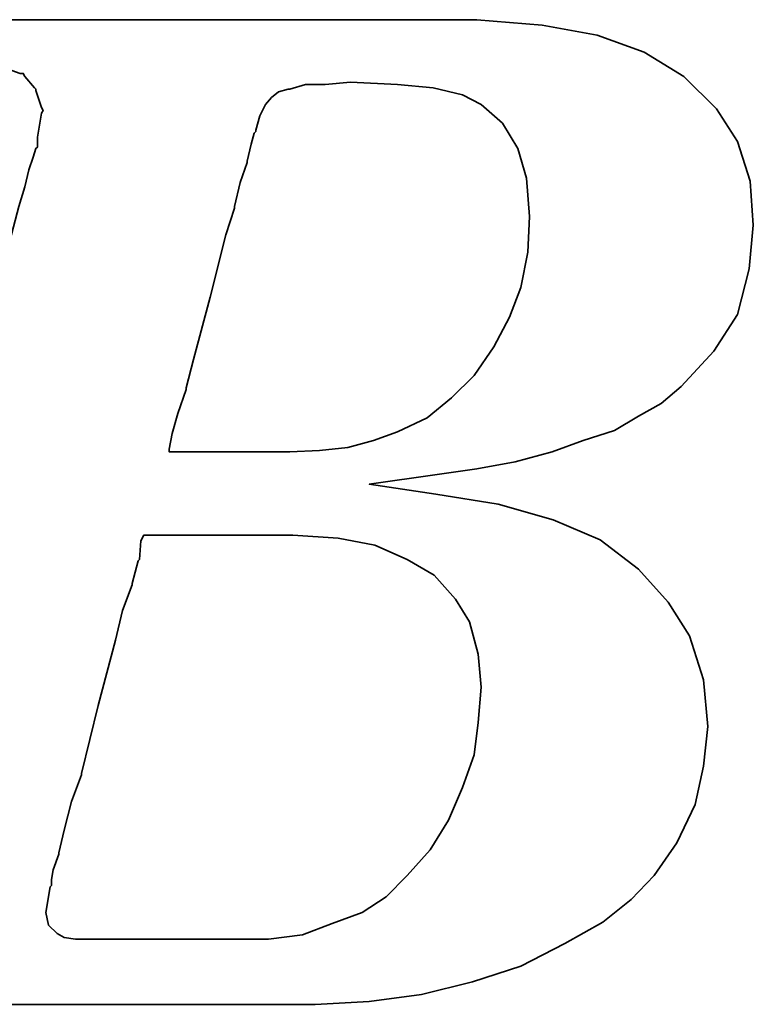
# Model space of a CAD drawing. Extents: x 30 to 228, y 66 to 165.
# Tile 40 of 53: x 187.21 to 188.82, y 116.24 to 118.4. Entities that reach past the tile are written whole.
import ezdxf

# ---------------------------------------------------------------- set-up
doc = ezdxf.new("R2010")
doc.units = 0
doc.header["$LTSCALE"] = 3
doc.header["$MEASUREMENT"] = 0
doc.layers.add('DIM', color=4, linetype='CONTINUOUS')
doc.layers.add('layer 1', color=7, linetype='CONTINUOUS')

# ---------------------------------------------------------------- blocks, each defined once
blk = doc.blocks.new('TBI MOTION logo(完整正式版)')
at = {"layer": 'layer 1', "color": 22, "lineweight": 35}
for points, knots in [([(-64.65375, -6.86375), (-64.65375, -6.86375), (-64.84375, -7.29625), (-64.84375, -7.29625), (-64.84375, -7.29625), (-64.84375, -7.29625), (-64.86875, -7.34375), (-64.86875, -7.34375), (-64.86875, -7.34375), (-64.86875, -7.34375), (-64.86875, -7.36875), (-64.86875, -7.36875), (-64.86875, -7.36875), (-64.86875, -7.36875), (-65.15375, -7.65375), (-65.15375, -7.65375), (-65.15375, -7.65375), (-65.15375, -7.65375), (-65.17875, -7.65375), (-65.17875, -7.65375), (-65.17875, -7.65375), (-65.17875, -7.65375), (-65.20375, -7.67875), (-65.20375, -7.67875), (-65.20375, -7.67875), (-65.20375, -7.67875), (-65.58875, -7.87125), (-65.58875, -7.87125), (-65.58875, -7.87125), (-65.58875, -7.87125), (-65.63375, -7.87125), (-65.63375, -7.87125), (-65.63375, -7.87125), (-65.63375, -7.87125), (-65.65875, -7.89375), (-65.65875, -7.89375), (-65.65875, -7.89375), (-65.65875, -7.89375), (-66.09375, -7.94375), (-66.09375, -7.94375), (-66.09375, -7.94375), (-66.09375, -7.94375), (-66.11375, -7.94375), (-66.11375, -7.94375), (-66.11375, -7.94375), (-66.11375, -7.94375), (-66.16375, -7.94375), (-66.16375, -7.94375), (-66.16375, -7.94375), (-66.16375, -7.94375), (-66.30875, -7.94375), (-66.30875, -7.94375), (-66.30875, -7.94375), (-66.30875, -7.94375), (-66.69375, -7.94375), (-66.69375, -7.94375), (-66.69375, -7.94375), (-66.69375, -7.94375), (-67.07375, -7.94375), (-67.07375, -7.94375), (-67.07375, -7.94375), (-67.07375, -7.94375), (-67.12375, -7.94375), (-67.12375, -7.94375), (-67.12375, -7.94375), (-67.12375, -7.94375), (-67.12375, -7.96625), (-67.12375, -7.96625), (-67.12375, -7.96625), (-67.12375, -7.96625), (-67.14875, -7.99125), (-67.14875, -7.99125), (-67.14875, -7.99125), (-67.14875, -7.99125), (-67.24375, -8.34875), (-67.24375, -8.34875), (-67.24375, -8.34875), (-67.24375, -8.34875), (-67.31375, -8.68625), (-67.31375, -8.68625), (-67.31375, -8.68625), (-67.31375, -8.68625), (-67.26875, -8.68625), (-67.26875, -8.68625), (-67.26875, -8.68625), (-67.26875, -8.68625), (-67.07375, -8.68625), (-67.07375, -8.68625), (-67.07375, -8.68625), (-67.07375, -8.68625), (-66.54875, -8.68625), (-66.54875, -8.68625), (-66.54875, -8.68625), (-66.54875, -8.68625), (-65.82625, -8.68625), (-65.82625, -8.68625), (-65.82625, -8.68625), (-65.82625, -8.68625), (-65.01375, -8.68625), (-65.01375, -8.68625), (-65.01375, -8.68625), (-65.01375, -8.68625), (-64.05375, -8.68625), (-64.05375, -8.68625), (-64.05375, -8.68625), (-64.05375, -8.68625), (-62.08375, -8.68625), (-62.08375, -8.68625), (-62.08375, -8.68625), (-62.08375, -8.68625), (-60.06875, -8.68625), (-60.06875, -8.68625), (-60.06875, -8.68625), (-60.06875, -8.68625), (-59.10875, -8.68625), (-59.10875, -8.68625), (-59.10875, -8.68625), (-59.10875, -8.68625), (-58.29375, -8.68625), (-58.29375, -8.68625), (-58.29375, -8.68625), (-58.29375, -8.68625), (-57.57375, -8.68625), (-57.57375, -8.68625), (-57.57375, -8.68625), (-57.57375, -8.68625), (-57.04875, -8.68625), (-57.04875, -8.68625), (-57.04875, -8.68625), (-57.04875, -8.68625), (-56.85375, -8.68625), (-56.85375, -8.68625), (-56.85375, -8.68625), (-56.85375, -8.68625), (-56.70875, -8.68625), (-56.70875, -8.68625), (-56.70875, -8.68625), (-56.70875, -8.68625), (-56.61375, -8.68625), (-56.61375, -8.68625), (-56.61375, -8.68625), (-56.61375, -8.68625), (-56.56875, -8.68625), (-56.56875, -8.68625), (-56.56875, -8.68625), (-56.56875, -8.68625), (-55.65375, -8.63875), (-55.65375, -8.63875), (-55.65375, -8.63875), (-55.65375, -8.63875), (-54.76875, -8.51875), (-54.76875, -8.51875), (-54.76875, -8.51875), (-54.76875, -8.51875), (-53.90375, -8.30375), (-53.90375, -8.30375), (-53.90375, -8.30375), (-53.90375, -8.30375), (-53.08875, -8.03875), (-53.08875, -8.03875), (-53.08875, -8.03875), (-53.08875, -8.03875), (-52.34375, -7.65375), (-52.34375, -7.65375), (-52.34375, -7.65375), (-52.34375, -7.65375), (-51.69875, -7.29625), (-51.69875, -7.29625), (-51.69875, -7.29625), (-51.69875, -7.29625), (-51.21875, -6.91125), (-51.21875, -6.91125), (-51.21875, -6.91125), (-51.21875, -6.91125), (-50.83375, -6.50375), (-50.83375, -6.50375), (-50.83375, -6.50375), (-50.83375, -6.50375), (-50.44875, -5.94875), (-50.44875, -5.94875), (-50.44875, -5.94875), (-50.44875, -5.94875), (-50.13875, -5.30375), (-50.13875, -5.30375), (-50.13875, -5.30375), (-50.13875, -5.30375), (-49.99375, -4.65375), (-49.99375, -4.65375), (-49.99375, -4.65375), (-49.99375, -4.65375), (-49.92375, -3.98375), (-49.92375, -3.98375), (-49.92375, -3.98375), (-49.92375, -3.98375), (-49.99375, -3.19374), (-49.99375, -3.19374), (-49.99375, -3.19374), (-49.99375, -3.19374), (-50.23374, -2.44874), (-50.23374, -2.44874), (-50.23374, -2.44874), (-50.23374, -2.44874), (-50.59375, -1.87374), (-50.59375, -1.87374), (-50.59375, -1.87374), (-50.59375, -1.87374), (-51.09875, -1.31874), (-51.09875, -1.31874), (-51.09875, -1.31874), (-51.09875, -1.31874), (-51.74375, -0.81875), (-51.74375, -0.81875), (-51.74375, -0.81875), (-51.74375, -0.81875), (-52.53875, -0.48125), (-52.53875, -0.48125), (-52.53875, -0.48125), (-52.53875, -0.48125), (-53.47375, -0.21875), (-53.47375, -0.21875), (-53.47375, -0.21875), (-53.47375, -0.21875), (-54.52875, -0.04874), (-54.52875, -0.04874), (-54.52875, -0.04874), (-54.52875, -0.04874), (-55.65375, 0.12125), (-55.65375, 0.12125), (-55.65375, 0.12125), (-55.65375, 0.12125), (-54.50375, 0.28624), (-54.50375, 0.28624), (-54.50375, 0.28624), (-54.50375, 0.28624), (-53.83375, 0.38124), (-53.83375, 0.38124), (-53.83375, 0.38124), (-53.83375, 0.38124), (-53.18375, 0.50125), (-53.18375, 0.50125), (-53.18375, 0.50125), (-53.18375, 0.50125), (-52.55875, 0.66874), (-52.55875, 0.66874), (-52.55875, 0.66874), (-52.55875, 0.66874), (-52.03375, 0.86124), (-52.03375, 0.86124), (-52.03375, 0.86124), (-52.03375, 0.86124), (-51.50374, 1.03124), (-51.50374, 1.03124), (-51.50374, 1.03124), (-51.50374, 1.03124), (-51.09875, 1.27125), (-51.09875, 1.27125), (-51.09875, 1.27125), (-51.09875, 1.27125), (-50.71375, 1.48624), (-50.71375, 1.48624), (-50.71375, 1.48624), (-50.71375, 1.48624), (-50.37625, 1.77625), (-50.37625, 1.77625), (-50.37625, 1.77625), (-50.37625, 1.77625), (-49.82375, 2.37625), (-49.82375, 2.37625), (-49.82375, 2.37625), (-49.82375, 2.37625), (-49.41875, 2.99625), (-49.41875, 2.99625), (-49.41875, 2.99625), (-49.41875, 2.99625), (-49.22375, 3.76625), (-49.22375, 3.76625), (-49.22375, 3.76625), (-49.22375, 3.76625), (-49.15375, 4.50874), (-49.15375, 4.50874), (-49.15375, 4.50874), (-49.15375, 4.50874), (-49.20375, 5.25125), (-49.20375, 5.25125), (-49.20375, 5.25125), (-49.20375, 5.25125), (-49.41875, 5.92625), (-49.41875, 5.92625), (-49.41875, 5.92625), (-49.41875, 5.92625), (-49.77875, 6.47625), (-49.77875, 6.47625), (-49.77875, 6.47625), (-49.77875, 6.47625), (-50.33125, 7.02624), (-50.33125, 7.02624), (-50.33125, 7.02624), (-50.33125, 7.02624), (-51.00125, 7.43625), (-51.00125, 7.43625), (-51.00125, 7.43625), (-51.00125, 7.43625), (-51.79375, 7.72625), (-51.79375, 7.72625), (-51.79375, 7.72625), (-51.79375, 7.72625), (-52.72875, 7.89124), (-52.72875, 7.89124), (-52.72875, 7.89124), (-52.72875, 7.89124), (-53.83375, 7.98625), (-53.83375, 7.98625), (-53.83375, 7.98625), (-53.83375, 7.98625), (-53.92875, 7.98625), (-53.92875, 7.98625), (-53.92875, 7.98625), (-53.92875, 7.98625), (-54.26375, 7.98625), (-54.26375, 7.98625), (-54.26375, 7.98625), (-54.26375, 7.98625), (-54.74375, 7.98625), (-54.74375, 7.98625), (-54.74375, 7.98625), (-54.74375, 7.98625), (-55.36875, 7.98625), (-55.36875, 7.98625), (-55.36875, 7.98625), (-55.36875, 7.98625), (-56.13375, 7.98625), (-56.13375, 7.98625), (-56.13375, 7.98625), (-56.13375, 7.98625), (-56.94875, 7.98625), (-56.94875, 7.98625), (-56.94875, 7.98625), (-56.94875, 7.98625), (-58.77625, 7.98625), (-58.77625, 7.98625), (-58.77625, 7.98625), (-58.77625, 7.98625), (-60.59875, 7.98625), (-60.59875, 7.98625), (-60.59875, 7.98625), (-60.59875, 7.98625), (-61.41375, 7.98625), (-61.41375, 7.98625), (-61.41375, 7.98625), (-61.41375, 7.98625), (-62.17875, 7.98625), (-62.17875, 7.98625), (-62.17875, 7.98625), (-62.17875, 7.98625), (-62.80375, 7.98625), (-62.80375, 7.98625), (-62.80375, 7.98625), (-62.80375, 7.98625), (-63.30625, 7.98625), (-63.30625, 7.98625), (-63.30625, 7.98625), (-63.30625, 7.98625), (-63.57375, 7.98625), (-63.57375, 7.98625), (-63.57375, 7.98625), (-63.57375, 7.98625), (-63.57375, 7.96375), (-63.57375, 7.96375), (-63.57375, 7.96375), (-63.57375, 7.96375), (-63.59875, 7.94125), (-63.59875, 7.94125), (-63.59875, 7.94125), (-63.59875, 7.94125), (-63.69375, 7.55625), (-63.69375, 7.55625), (-63.69375, 7.55625), (-63.69375, 7.55625), (-63.76375, 7.24624), (-63.76375, 7.24624), (-63.76375, 7.24624), (-63.76375, 7.24624), (-63.23875, 7.24624), (-63.23875, 7.24624), (-63.23875, 7.24624), (-63.23875, 7.24624), (-62.75875, 7.24624), (-62.75875, 7.24624), (-62.75875, 7.24624), (-62.75875, 7.24624), (-62.61125, 7.24624), (-62.61125, 7.24624), (-62.61125, 7.24624), (-62.61125, 7.24624), (-62.56625, 7.24624), (-62.56625, 7.24624), (-62.56625, 7.24624), (-62.56625, 7.24624), (-62.22875, 7.24624), (-62.22875, 7.24624), (-62.22875, 7.24624), (-62.22875, 7.24624), (-62.20375, 7.24624), (-62.20375, 7.24624), (-62.20375, 7.24624), (-62.20375, 7.24624), (-62.17875, 7.21875), (-62.17875, 7.21875), (-62.17875, 7.21875), (-62.17875, 7.21875), (-61.96375, 7.17125), (-61.96375, 7.17125), (-61.96375, 7.17125), (-61.96375, 7.17125), (-61.72375, 7.12624), (-61.72375, 7.12624), (-61.72375, 7.12624), (-61.72375, 7.12624), (-61.70375, 7.12624), (-61.70375, 7.12624), (-61.70375, 7.12624), (-61.70375, 7.12624), (-61.55875, 7.07624), (-61.55875, 7.07624), (-61.55875, 7.07624), (-61.55875, 7.07624), (-61.50875, 7.07624), (-61.50875, 7.07624), (-61.50875, 7.07624), (-61.50875, 7.07624), (-61.48375, 7.02624), (-61.48375, 7.02624), (-61.48375, 7.02624), (-61.48375, 7.02624), (-61.31875, 6.83375), (-61.31875, 6.83375), (-61.31875, 6.83375), (-61.31875, 6.83375), (-61.29375, 6.81125), (-61.29375, 6.81125), (-61.29375, 6.81125), (-61.29375, 6.81125), (-61.29375, 6.78625), (-61.29375, 6.78625), (-61.29375, 6.78625), (-61.29375, 6.78625), (-61.19875, 6.50124), (-61.19875, 6.50124), (-61.19875, 6.50124), (-61.19875, 6.50124), (-61.17375, 6.45124), (-61.17375, 6.45124), (-61.17375, 6.45124), (-61.17375, 6.45124), (-61.19875, 6.40625), (-61.19875, 6.40625), (-61.19875, 6.40625), (-61.19875, 6.40625), (-61.26875, 5.99624), (-61.26875, 5.99624), (-61.26875, 5.99624), (-61.26875, 5.99624), (-61.26875, 5.85125), (-61.26875, 5.85125), (-61.26875, 5.85125), (-61.26875, 5.85125), (-61.26875, 5.82625), (-61.26875, 5.82625), (-61.26875, 5.82625), (-61.26875, 5.82625), (-61.29375, 5.80625), (-61.29375, 5.80625), (-61.29375, 5.80625), (-61.29375, 5.80625), (-61.34125, 5.66125), (-61.34125, 5.66125), (-61.34125, 5.66125), (-61.34125, 5.66125), (-61.41375, 5.44625), (-61.41375, 5.44625), (-61.41375, 5.44625), (-61.41375, 5.44625), (-61.48375, 5.15625), (-61.48375, 5.15625), (-61.48375, 5.15625), (-61.48375, 5.15625), (-61.58375, 4.82124), (-61.58375, 4.82124), (-61.58375, 4.82124), (-61.58375, 4.82124), (-61.79875, 4.00375), (-61.79875, 4.00375), (-61.79875, 4.00375), (-61.79875, 4.00375), (-62.05875, 2.99625), (-62.05875, 2.99625), (-62.05875, 2.99625), (-62.05875, 2.99625), (-62.34875, 1.91625), (-62.34875, 1.91625), (-62.34875, 1.91625), (-62.34875, 1.91625), (-62.97375, -0.41124), (-62.97375, -0.41124), (-62.97375, -0.41124), (-62.97375, -0.41124), (-63.59875, -2.75875), (-63.59875, -2.75875), (-63.59875, -2.75875), (-63.59875, -2.75875), (-63.88375, -3.86374), (-63.88375, -3.86374), (-63.88375, -3.86374), (-63.88375, -3.86374), (-64.14875, -4.82374), (-64.14875, -4.82374), (-64.14875, -4.82374), (-64.14875, -4.82374), (-64.36375, -5.64125), (-64.36375, -5.64125), (-64.36375, -5.64125), (-64.36375, -5.64125), (-64.43625, -5.97625), (-64.43625, -5.97625), (-64.43625, -5.97625), (-64.43625, -5.97625), (-64.50875, -6.28625), (-64.50875, -6.28625), (-64.50875, -6.28625), (-64.50875, -6.28625), (-64.50875, -6.30875), (-64.50875, -6.30875), (-64.50875, -6.30875), (-64.50875, -6.30875), (-64.57875, -6.50375), (-64.57875, -6.50375), (-64.57875, -6.50375), (-64.57875, -6.50375), (-64.62875, -6.69625), (-64.62875, -6.69625), (-64.62875, -6.69625), (-64.62875, -6.69625), (-64.62875, -6.76875), (-64.62875, -6.76875), (-64.62875, -6.76875), (-64.62875, -6.76875), (-64.62875, -6.81375), (-64.62875, -6.81375), (-64.62875, -6.81375), (-64.62875, -6.81375), (-64.62875, -6.83875), (-64.62875, -6.83875), (-64.62875, -6.83875), (-64.62875, -6.83875), (-64.65375, -6.86375), (-64.65375, -6.86375)], [0, 0, 0, 0, 0.00719424, 0.00719424, 0.00719424, 0.00719424, 0.01438849, 0.01438849, 0.01438849, 0.01438849, 0.02158273, 0.02158273, 0.02158273, 0.02158273, 0.02877698, 0.02877698, 0.02877698, 0.02877698, 0.03597122, 0.03597122, 0.03597122, 0.03597122, 0.04316547, 0.04316547, 0.04316547, 0.04316547, 0.05035971, 0.05035971, 0.05035971, 0.05035971, 0.05755396, 0.05755396, 0.05755396, 0.05755396, 0.0647482, 0.0647482, 0.0647482, 0.0647482, 0.07194245, 0.07194245, 0.07194245, 0.07194245, 0.07913669, 0.07913669, 0.07913669, 0.07913669, 0.08633094, 0.08633094, 0.08633094, 0.08633094, 0.09352518, 0.09352518, 0.09352518, 0.09352518, 0.10071942, 0.10071942, 0.10071942, 0.10071942, 0.10791367, 0.10791367, 0.10791367, 0.10791367, 0.11510791, 0.11510791, 0.11510791, 0.11510791, 0.12230216, 0.12230216, 0.12230216, 0.12230216, 0.1294964, 0.1294964, 0.1294964, 0.1294964, 0.13669065, 0.13669065, 0.13669065, 0.13669065, 0.14388489, 0.14388489, 0.14388489, 0.14388489, 0.15107914, 0.15107914, 0.15107914, 0.15107914, 0.15827338, 0.15827338, 0.15827338, 0.15827338, 0.16546763, 0.16546763, 0.16546763, 0.16546763, 0.17266187, 0.17266187, 0.17266187, 0.17266187, 0.17985612, 0.17985612, 0.17985612, 0.17985612, 0.18705036, 0.18705036, 0.18705036, 0.18705036, 0.1942446, 0.1942446, 0.1942446, 0.1942446, 0.20143885, 0.20143885, 0.20143885, 0.20143885, 0.20863309, 0.20863309, 0.20863309, 0.20863309, 0.21582734, 0.21582734, 0.21582734, 0.21582734, 0.22302158, 0.22302158, 0.22302158, 0.22302158, 0.23021583, 0.23021583, 0.23021583, 0.23021583, 0.23741007, 0.23741007, 0.23741007, 0.23741007, 0.24460432, 0.24460432, 0.24460432, 0.24460432, 0.25179856, 0.25179856, 0.25179856, 0.25179856, 0.25899281, 0.25899281, 0.25899281, 0.25899281, 0.26618705, 0.26618705, 0.26618705, 0.26618705, 0.27338129, 0.27338129, 0.27338129, 0.27338129, 0.28057554, 0.28057554, 0.28057554, 0.28057554, 0.28776978, 0.28776978, 0.28776978, 0.28776978, 0.29496403, 0.29496403, 0.29496403, 0.29496403, 0.30215827, 0.30215827, 0.30215827, 0.30215827, 0.30935252, 0.30935252, 0.30935252, 0.30935252, 0.31654676, 0.31654676, 0.31654676, 0.31654676, 0.32374101, 0.32374101, 0.32374101, 0.32374101, 0.33093525, 0.33093525, 0.33093525, 0.33093525, 0.3381295, 0.3381295, 0.3381295, 0.3381295, 0.34532374, 0.34532374, 0.34532374, 0.34532374, 0.35251799, 0.35251799, 0.35251799, 0.35251799, 0.35971223, 0.35971223, 0.35971223, 0.35971223, 0.36690647, 0.36690647, 0.36690647, 0.36690647, 0.37410072, 0.37410072, 0.37410072, 0.37410072, 0.38129496, 0.38129496, 0.38129496, 0.38129496, 0.38848921, 0.38848921, 0.38848921, 0.38848921, 0.39568345, 0.39568345, 0.39568345, 0.39568345, 0.4028777, 0.4028777, 0.4028777, 0.4028777, 0.41007194, 0.41007194, 0.41007194, 0.41007194, 0.41726619, 0.41726619, 0.41726619, 0.41726619, 0.42446043, 0.42446043, 0.42446043, 0.42446043, 0.43165468, 0.43165468, 0.43165468, 0.43165468, 0.43884892, 0.43884892, 0.43884892, 0.43884892, 0.44604317, 0.44604317, 0.44604317, 0.44604317, 0.45323741, 0.45323741, 0.45323741, 0.45323741, 0.46043165, 0.46043165, 0.46043165, 0.46043165, 0.4676259, 0.4676259, 0.4676259, 0.4676259, 0.47482014, 0.47482014, 0.47482014, 0.47482014, 0.48201439, 0.48201439, 0.48201439, 0.48201439, 0.48920863, 0.48920863, 0.48920863, 0.48920863, 0.49640288, 0.49640288, 0.49640288, 0.49640288, 0.50359712, 0.50359712, 0.50359712, 0.50359712, 0.51079137, 0.51079137, 0.51079137, 0.51079137, 0.51798561, 0.51798561, 0.51798561, 0.51798561, 0.52517986, 0.52517986, 0.52517986, 0.52517986, 0.5323741, 0.5323741, 0.5323741, 0.5323741, 0.53956835, 0.53956835, 0.53956835, 0.53956835, 0.54676259, 0.54676259, 0.54676259, 0.54676259, 0.55395683, 0.55395683, 0.55395683, 0.55395683, 0.56115108, 0.56115108, 0.56115108, 0.56115108, 0.56834532, 0.56834532, 0.56834532, 0.56834532, 0.57553957, 0.57553957, 0.57553957, 0.57553957, 0.58273381, 0.58273381, 0.58273381, 0.58273381, 0.58992806, 0.58992806, 0.58992806, 0.58992806, 0.5971223, 0.5971223, 0.5971223, 0.5971223, 0.60431655, 0.60431655, 0.60431655, 0.60431655, 0.61151079, 0.61151079, 0.61151079, 0.61151079, 0.61870504, 0.61870504, 0.61870504, 0.61870504, 0.62589928, 0.62589928, 0.62589928, 0.62589928, 0.63309353, 0.63309353, 0.63309353, 0.63309353, 0.64028777, 0.64028777, 0.64028777, 0.64028777, 0.64748201, 0.64748201, 0.64748201, 0.64748201, 0.65467626, 0.65467626, 0.65467626, 0.65467626, 0.6618705, 0.6618705, 0.6618705, 0.6618705, 0.66906475, 0.66906475, 0.66906475, 0.66906475, 0.67625899, 0.67625899, 0.67625899, 0.67625899, 0.68345324, 0.68345324, 0.68345324, 0.68345324, 0.69064748, 0.69064748, 0.69064748, 0.69064748, 0.69784173, 0.69784173, 0.69784173, 0.69784173, 0.70503597, 0.70503597, 0.70503597, 0.70503597, 0.71223022, 0.71223022, 0.71223022, 0.71223022, 0.71942446, 0.71942446, 0.71942446, 0.71942446, 0.72661871, 0.72661871, 0.72661871, 0.72661871, 0.73381295, 0.73381295, 0.73381295, 0.73381295, 0.74100719, 0.74100719, 0.74100719, 0.74100719, 0.74820144, 0.74820144, 0.74820144, 0.74820144, 0.75539568, 0.75539568, 0.75539568, 0.75539568, 0.76258993, 0.76258993, 0.76258993, 0.76258993, 0.76978417, 0.76978417, 0.76978417, 0.76978417, 0.77697842, 0.77697842, 0.77697842, 0.77697842, 0.78417266, 0.78417266, 0.78417266, 0.78417266, 0.79136691, 0.79136691, 0.79136691, 0.79136691, 0.79856115, 0.79856115, 0.79856115, 0.79856115, 0.8057554, 0.8057554, 0.8057554, 0.8057554, 0.81294964, 0.81294964, 0.81294964, 0.81294964, 0.82014388, 0.82014388, 0.82014388, 0.82014388, 0.82733813, 0.82733813, 0.82733813, 0.82733813, 0.83453237, 0.83453237, 0.83453237, 0.83453237, 0.84172662, 0.84172662, 0.84172662, 0.84172662, 0.84892086, 0.84892086, 0.84892086, 0.84892086, 0.85611511, 0.85611511, 0.85611511, 0.85611511, 0.86330935, 0.86330935, 0.86330935, 0.86330935, 0.8705036, 0.8705036, 0.8705036, 0.8705036, 0.87769784, 0.87769784, 0.87769784, 0.87769784, 0.88489209, 0.88489209, 0.88489209, 0.88489209, 0.89208633, 0.89208633, 0.89208633, 0.89208633, 0.89928058, 0.89928058, 0.89928058, 0.89928058, 0.90647482, 0.90647482, 0.90647482, 0.90647482, 0.91366906, 0.91366906, 0.91366906, 0.91366906, 0.92086331, 0.92086331, 0.92086331, 0.92086331, 0.92805755, 0.92805755, 0.92805755, 0.92805755, 0.9352518, 0.9352518, 0.9352518, 0.9352518, 0.94244604, 0.94244604, 0.94244604, 0.94244604, 0.94964029, 0.94964029, 0.94964029, 0.94964029, 0.95683453, 0.95683453, 0.95683453, 0.95683453, 0.96402878, 0.96402878, 0.96402878, 0.96402878, 0.97122302, 0.97122302, 0.97122302, 0.97122302, 0.97841727, 0.97841727, 0.97841727, 0.97841727, 0.98561151, 0.98561151, 0.98561151, 0.98561151, 0.99280576, 0.99280576, 0.99280576, 0.99280576, 1, 1, 1, 1]), ([(-57.50375, 6.35625), (-57.50375, 6.35625), (-57.57375, 6.11625), (-57.57375, 6.11625), (-57.57375, 6.11625), (-57.57375, 6.11625), (-57.57375, 6.09125), (-57.57375, 6.09125), (-57.57375, 6.09125), (-57.57375, 6.09125), (-57.59875, 6.06625), (-57.59875, 6.06625), (-57.59875, 6.06625), (-57.59875, 6.06625), (-57.64875, 5.87625), (-57.64875, 5.87625), (-57.64875, 5.87625), (-57.64875, 5.87625), (-57.71875, 5.58875), (-57.71875, 5.58875), (-57.71875, 5.58875), (-57.71875, 5.58875), (-57.71875, 5.56625), (-57.71875, 5.56625), (-57.71875, 5.56625), (-57.71875, 5.56625), (-57.83875, 5.23125), (-57.83875, 5.23125), (-57.83875, 5.23125), (-57.83875, 5.23125), (-57.93625, 4.82124), (-57.93625, 4.82124), (-57.93625, 4.82124), (-57.93625, 4.82124), (-57.93625, 4.79624), (-57.93625, 4.79624), (-57.93625, 4.79624), (-57.93625, 4.79624), (-58.07875, 4.34125), (-58.07875, 4.34125), (-58.07875, 4.34125), (-58.07875, 4.34125), (-58.34375, 3.28625), (-58.34375, 3.28625), (-58.34375, 3.28625), (-58.34375, 3.28625), (-58.62875, 2.23124), (-58.62875, 2.23124), (-58.62875, 2.23124), (-58.62875, 2.23124), (-58.74875, 1.75125), (-58.74875, 1.75125), (-58.74875, 1.75125), (-58.74875, 1.75125), (-58.74875, 1.72625), (-58.74875, 1.72625), (-58.74875, 1.72625), (-58.74875, 1.72625), (-58.89375, 1.31625), (-58.89375, 1.31625), (-58.89375, 1.31625), (-58.89375, 1.31625), (-58.98875, 0.98124), (-58.98875, 0.98124), (-58.98875, 0.98124), (-58.98875, 0.98124), (-59.03875, 0.71625), (-59.03875, 0.71625), (-59.03875, 0.71625), (-59.03875, 0.71625), (-59.03875, 0.66874), (-59.03875, 0.66874), (-59.03875, 0.66874), (-59.03875, 0.66874), (-58.91875, 0.66874), (-58.91875, 0.66874), (-58.91875, 0.66874), (-58.91875, 0.66874), (-58.53375, 0.66874), (-58.53375, 0.66874), (-58.53375, 0.66874), (-58.53375, 0.66874), (-58.10375, 0.66874), (-58.10375, 0.66874), (-58.10375, 0.66874), (-58.10375, 0.66874), (-57.66875, 0.66874), (-57.66875, 0.66874), (-57.66875, 0.66874), (-57.66875, 0.66874), (-57.33375, 0.66874), (-57.33375, 0.66874), (-57.33375, 0.66874), (-57.33375, 0.66874), (-57.09375, 0.66874), (-57.09375, 0.66874), (-57.09375, 0.66874), (-57.09375, 0.66874), (-56.99875, 0.66874), (-56.99875, 0.66874), (-56.99875, 0.66874), (-56.99875, 0.66874), (-56.49375, 0.69374), (-56.49375, 0.69374), (-56.49375, 0.69374), (-56.49375, 0.69374), (-56.01375, 0.74374), (-56.01375, 0.74374), (-56.01375, 0.74374), (-56.01375, 0.74374), (-55.58375, 0.86124), (-55.58375, 0.86124), (-55.58375, 0.86124), (-55.58375, 0.86124), (-55.17375, 1.00624), (-55.17375, 1.00624), (-55.17375, 1.00624), (-55.17375, 1.00624), (-54.67375, 1.24625), (-54.67375, 1.24625), (-54.67375, 1.24625), (-54.67375, 1.24625), (-54.26375, 1.58124), (-54.26375, 1.58124), (-54.26375, 1.58124), (-54.26375, 1.58124), (-53.87875, 1.96374), (-53.87875, 1.96374), (-53.87875, 1.96374), (-53.87875, 1.96374), (-53.54375, 2.44625), (-53.54375, 2.44625), (-53.54375, 2.44625), (-53.54375, 2.44625), (-53.27875, 2.95125), (-53.27875, 2.95125), (-53.27875, 2.95125), (-53.27875, 2.95125), (-53.08875, 3.45124), (-53.08875, 3.45124), (-53.08875, 3.45124), (-53.08875, 3.45124), (-52.96875, 4.05124), (-52.96875, 4.05124), (-52.96875, 4.05124), (-52.96875, 4.05124), (-52.94375, 4.65125), (-52.94375, 4.65125), (-52.94375, 4.65125), (-52.94375, 4.65125), (-52.99375, 5.30125), (-52.99375, 5.30125), (-52.99375, 5.30125), (-52.99375, 5.30125), (-53.13875, 5.80625), (-53.13875, 5.80625), (-53.13875, 5.80625), (-53.13875, 5.80625), (-53.39875, 6.23625), (-53.39875, 6.23625), (-53.39875, 6.23625), (-53.39875, 6.23625), (-53.75875, 6.54875), (-53.75875, 6.54875), (-53.75875, 6.54875), (-53.75875, 6.54875), (-54.07375, 6.71625), (-54.07375, 6.71625), (-54.07375, 6.71625), (-54.07375, 6.71625), (-54.57375, 6.83375), (-54.57375, 6.83375), (-54.57375, 6.83375), (-54.57375, 6.83375), (-55.17375, 6.88625), (-55.17375, 6.88625), (-55.17375, 6.88625), (-55.17375, 6.88625), (-55.96875, 6.93125), (-55.96875, 6.93125), (-55.96875, 6.93125), (-55.96875, 6.93125), (-56.39875, 6.88625), (-56.39875, 6.88625), (-56.39875, 6.88625), (-56.39875, 6.88625), (-56.42125, 6.88625), (-56.42125, 6.88625), (-56.42125, 6.88625), (-56.42125, 6.88625), (-56.73375, 6.88625), (-56.73375, 6.88625), (-56.73375, 6.88625), (-56.73375, 6.88625), (-56.99875, 6.81125), (-56.99875, 6.81125), (-56.99875, 6.81125), (-56.99875, 6.81125), (-57.02375, 6.81125), (-57.02375, 6.81125), (-57.02375, 6.81125), (-57.02375, 6.81125), (-57.18875, 6.76625), (-57.18875, 6.76625), (-57.18875, 6.76625), (-57.18875, 6.76625), (-57.30875, 6.66625), (-57.30875, 6.66625), (-57.30875, 6.66625), (-57.30875, 6.66625), (-57.40875, 6.54875), (-57.40875, 6.54875), (-57.40875, 6.54875), (-57.40875, 6.54875), (-57.50375, 6.35625), (-57.50375, 6.35625)], [0, 0, 0, 0, 0.01851852, 0.01851852, 0.01851852, 0.01851852, 0.03703704, 0.03703704, 0.03703704, 0.03703704, 0.05555556, 0.05555556, 0.05555556, 0.05555556, 0.07407407, 0.07407407, 0.07407407, 0.07407407, 0.09259259, 0.09259259, 0.09259259, 0.09259259, 0.11111111, 0.11111111, 0.11111111, 0.11111111, 0.12962963, 0.12962963, 0.12962963, 0.12962963, 0.14814815, 0.14814815, 0.14814815, 0.14814815, 0.16666667, 0.16666667, 0.16666667, 0.16666667, 0.18518519, 0.18518519, 0.18518519, 0.18518519, 0.2037037, 0.2037037, 0.2037037, 0.2037037, 0.22222222, 0.22222222, 0.22222222, 0.22222222, 0.24074074, 0.24074074, 0.24074074, 0.24074074, 0.25925926, 0.25925926, 0.25925926, 0.25925926, 0.27777778, 0.27777778, 0.27777778, 0.27777778, 0.2962963, 0.2962963, 0.2962963, 0.2962963, 0.31481481, 0.31481481, 0.31481481, 0.31481481, 0.33333333, 0.33333333, 0.33333333, 0.33333333, 0.35185185, 0.35185185, 0.35185185, 0.35185185, 0.37037037, 0.37037037, 0.37037037, 0.37037037, 0.38888889, 0.38888889, 0.38888889, 0.38888889, 0.40740741, 0.40740741, 0.40740741, 0.40740741, 0.42592593, 0.42592593, 0.42592593, 0.42592593, 0.44444444, 0.44444444, 0.44444444, 0.44444444, 0.46296296, 0.46296296, 0.46296296, 0.46296296, 0.48148148, 0.48148148, 0.48148148, 0.48148148, 0.5, 0.5, 0.5, 0.5, 0.51851852, 0.51851852, 0.51851852, 0.51851852, 0.53703704, 0.53703704, 0.53703704, 0.53703704, 0.55555556, 0.55555556, 0.55555556, 0.55555556, 0.57407407, 0.57407407, 0.57407407, 0.57407407, 0.59259259, 0.59259259, 0.59259259, 0.59259259, 0.61111111, 0.61111111, 0.61111111, 0.61111111, 0.62962963, 0.62962963, 0.62962963, 0.62962963, 0.64814815, 0.64814815, 0.64814815, 0.64814815, 0.66666667, 0.66666667, 0.66666667, 0.66666667, 0.68518519, 0.68518519, 0.68518519, 0.68518519, 0.7037037, 0.7037037, 0.7037037, 0.7037037, 0.72222222, 0.72222222, 0.72222222, 0.72222222, 0.74074074, 0.74074074, 0.74074074, 0.74074074, 0.75925926, 0.75925926, 0.75925926, 0.75925926, 0.77777778, 0.77777778, 0.77777778, 0.77777778, 0.7962963, 0.7962963, 0.7962963, 0.7962963, 0.81481481, 0.81481481, 0.81481481, 0.81481481, 0.83333333, 0.83333333, 0.83333333, 0.83333333, 0.85185185, 0.85185185, 0.85185185, 0.85185185, 0.87037037, 0.87037037, 0.87037037, 0.87037037, 0.88888889, 0.88888889, 0.88888889, 0.88888889, 0.90740741, 0.90740741, 0.90740741, 0.90740741, 0.92592593, 0.92592593, 0.92592593, 0.92592593, 0.94444444, 0.94444444, 0.94444444, 0.94444444, 0.96296296, 0.96296296, 0.96296296, 0.96296296, 0.98148148, 0.98148148, 0.98148148, 0.98148148, 1, 1, 1, 1]), ([(-61.03125, -6.57375), (-61.03125, -6.57375), (-61.03125, -6.67125), (-61.03125, -6.67125), (-61.03125, -6.67125), (-61.03125, -6.67125), (-61.05375, -6.69625), (-61.05375, -6.69625), (-61.05375, -6.69625), (-61.05375, -6.69625), (-61.12375, -7.12875), (-61.12375, -7.12875), (-61.12375, -7.12875), (-61.12375, -7.12875), (-61.07875, -7.34375), (-61.07875, -7.34375), (-61.07875, -7.34375), (-61.07875, -7.34375), (-60.93375, -7.48875), (-60.93375, -7.48875), (-60.93375, -7.48875), (-60.93375, -7.48875), (-60.81375, -7.55625), (-60.81375, -7.55625), (-60.81375, -7.55625), (-60.81375, -7.55625), (-60.62375, -7.58375), (-60.62375, -7.58375), (-60.62375, -7.58375), (-60.62375, -7.58375), (-60.30875, -7.58375), (-60.30875, -7.58375), (-60.30875, -7.58375), (-60.30875, -7.58375), (-59.97375, -7.58375), (-59.97375, -7.58375), (-59.97375, -7.58375), (-59.97375, -7.58375), (-59.87875, -7.58375), (-59.87875, -7.58375), (-59.87875, -7.58375), (-59.87875, -7.58375), (-59.63625, -7.58375), (-59.63625, -7.58375), (-59.63625, -7.58375), (-59.63625, -7.58375), (-58.96875, -7.58375), (-58.96875, -7.58375), (-58.96875, -7.58375), (-58.96875, -7.58375), (-58.29375, -7.58375), (-58.29375, -7.58375), (-58.29375, -7.58375), (-58.29375, -7.58375), (-58.05375, -7.58375), (-58.05375, -7.58375), (-58.05375, -7.58375), (-58.05375, -7.58375), (-57.98375, -7.58375), (-57.98375, -7.58375), (-57.98375, -7.58375), (-57.98375, -7.58375), (-57.35875, -7.58375), (-57.35875, -7.58375), (-57.35875, -7.58375), (-57.35875, -7.58375), (-56.78375, -7.50875), (-56.78375, -7.50875), (-56.78375, -7.50875), (-56.78375, -7.50875), (-56.27875, -7.31875), (-56.27875, -7.31875), (-56.27875, -7.31875), (-56.27875, -7.31875), (-55.77375, -7.12875), (-55.77375, -7.12875), (-55.77375, -7.12875), (-55.77375, -7.12875), (-55.36875, -6.86375), (-55.36875, -6.86375), (-55.36875, -6.86375), (-55.36875, -6.86375), (-55.00875, -6.50375), (-55.00875, -6.50375), (-55.00875, -6.50375), (-55.00875, -6.50375), (-54.62375, -6.06875), (-54.62375, -6.06875), (-54.62375, -6.06875), (-54.62375, -6.06875), (-54.31375, -5.56875), (-54.31375, -5.56875), (-54.31375, -5.56875), (-54.31375, -5.56875), (-54.07375, -5.01625), (-54.07375, -5.01625), (-54.07375, -5.01625), (-54.07375, -5.01625), (-53.87875, -4.46374), (-53.87875, -4.46374), (-53.87875, -4.46374), (-53.87875, -4.46374), (-53.80875, -3.91375), (-53.80875, -3.91375), (-53.80875, -3.91375), (-53.80875, -3.91375), (-53.75875, -3.31375), (-53.75875, -3.31375), (-53.75875, -3.31375), (-53.75875, -3.31375), (-53.80875, -2.75875), (-53.80875, -2.75875), (-53.80875, -2.75875), (-53.80875, -2.75875), (-53.95375, -2.20875), (-53.95375, -2.20875), (-53.95375, -2.20875), (-53.95375, -2.20875), (-54.19375, -1.82625), (-54.19375, -1.82625), (-54.19375, -1.82625), (-54.19375, -1.82625), (-54.55375, -1.41875), (-54.55375, -1.41875), (-54.55375, -1.41875), (-54.55375, -1.41875), (-55.00875, -1.15125), (-55.00875, -1.15125), (-55.00875, -1.15125), (-55.00875, -1.15125), (-55.56125, -0.91375), (-55.56125, -0.91375), (-55.56125, -0.91375), (-55.56125, -0.91375), (-56.18125, -0.79375), (-56.18125, -0.79375), (-56.18125, -0.79375), (-56.18125, -0.79375), (-56.94875, -0.74374), (-56.94875, -0.74374), (-56.94875, -0.74374), (-56.94875, -0.74374), (-56.99875, -0.74374), (-56.99875, -0.74374), (-56.99875, -0.74374), (-56.99875, -0.74374), (-57.09375, -0.74374), (-57.09375, -0.74374), (-57.09375, -0.74374), (-57.09375, -0.74374), (-57.38375, -0.74374), (-57.38375, -0.74374), (-57.38375, -0.74374), (-57.38375, -0.74374), (-57.76875, -0.74374), (-57.76875, -0.74374), (-57.76875, -0.74374), (-57.76875, -0.74374), (-58.24625, -0.74374), (-58.24625, -0.74374), (-58.24625, -0.74374), (-58.24625, -0.74374), (-58.72875, -0.74374), (-58.72875, -0.74374), (-58.72875, -0.74374), (-58.72875, -0.74374), (-59.20875, -0.74374), (-59.20875, -0.74374), (-59.20875, -0.74374), (-59.20875, -0.74374), (-59.46875, -0.74374), (-59.46875, -0.74374), (-59.46875, -0.74374), (-59.46875, -0.74374), (-59.51625, -0.83875), (-59.51625, -0.83875), (-59.51625, -0.83875), (-59.51625, -0.83875), (-59.54375, -1.15125), (-59.54375, -1.15125), (-59.54375, -1.15125), (-59.54375, -1.15125), (-59.56375, -1.17874), (-59.56375, -1.17874), (-59.56375, -1.17874), (-59.56375, -1.17874), (-59.66375, -1.55875), (-59.66375, -1.55875), (-59.66375, -1.55875), (-59.66375, -1.55875), (-59.66375, -1.58375), (-59.66375, -1.58375), (-59.66375, -1.58375), (-59.66375, -1.58375), (-59.82875, -2.01874), (-59.82875, -2.01874), (-59.82875, -2.01874), (-59.82875, -2.01874), (-59.94875, -2.52125), (-59.94875, -2.52125), (-59.94875, -2.52125), (-59.94875, -2.52125), (-60.23875, -3.62375), (-60.23875, -3.62375), (-60.23875, -3.62375), (-60.23875, -3.62375), (-60.52375, -4.77624), (-60.52375, -4.77624), (-60.52375, -4.77624), (-60.52375, -4.77624), (-60.52375, -4.79874), (-60.52375, -4.79874), (-60.52375, -4.79874), (-60.52375, -4.79874), (-60.69125, -5.25375), (-60.69125, -5.25375), (-60.69125, -5.25375), (-60.69125, -5.25375), (-60.81375, -5.73625), (-60.81375, -5.73625), (-60.81375, -5.73625), (-60.81375, -5.73625), (-60.90875, -6.11875), (-60.90875, -6.11875), (-60.90875, -6.11875), (-60.90875, -6.11875), (-60.90875, -6.14375), (-60.90875, -6.14375), (-60.90875, -6.14375), (-60.90875, -6.14375), (-61.00375, -6.40875), (-61.00375, -6.40875), (-61.00375, -6.40875), (-61.00375, -6.40875), (-61.03125, -6.57375), (-61.03125, -6.57375)], [0, 0, 0, 0, 0.01694915, 0.01694915, 0.01694915, 0.01694915, 0.03389831, 0.03389831, 0.03389831, 0.03389831, 0.05084746, 0.05084746, 0.05084746, 0.05084746, 0.06779661, 0.06779661, 0.06779661, 0.06779661, 0.08474576, 0.08474576, 0.08474576, 0.08474576, 0.10169492, 0.10169492, 0.10169492, 0.10169492, 0.11864407, 0.11864407, 0.11864407, 0.11864407, 0.13559322, 0.13559322, 0.13559322, 0.13559322, 0.15254237, 0.15254237, 0.15254237, 0.15254237, 0.16949153, 0.16949153, 0.16949153, 0.16949153, 0.18644068, 0.18644068, 0.18644068, 0.18644068, 0.20338983, 0.20338983, 0.20338983, 0.20338983, 0.22033898, 0.22033898, 0.22033898, 0.22033898, 0.23728814, 0.23728814, 0.23728814, 0.23728814, 0.25423729, 0.25423729, 0.25423729, 0.25423729, 0.27118644, 0.27118644, 0.27118644, 0.27118644, 0.28813559, 0.28813559, 0.28813559, 0.28813559, 0.30508475, 0.30508475, 0.30508475, 0.30508475, 0.3220339, 0.3220339, 0.3220339, 0.3220339, 0.33898305, 0.33898305, 0.33898305, 0.33898305, 0.3559322, 0.3559322, 0.3559322, 0.3559322, 0.37288136, 0.37288136, 0.37288136, 0.37288136, 0.38983051, 0.38983051, 0.38983051, 0.38983051, 0.40677966, 0.40677966, 0.40677966, 0.40677966, 0.42372881, 0.42372881, 0.42372881, 0.42372881, 0.44067797, 0.44067797, 0.44067797, 0.44067797, 0.45762712, 0.45762712, 0.45762712, 0.45762712, 0.47457627, 0.47457627, 0.47457627, 0.47457627, 0.49152542, 0.49152542, 0.49152542, 0.49152542, 0.50847458, 0.50847458, 0.50847458, 0.50847458, 0.52542373, 0.52542373, 0.52542373, 0.52542373, 0.54237288, 0.54237288, 0.54237288, 0.54237288, 0.55932203, 0.55932203, 0.55932203, 0.55932203, 0.57627119, 0.57627119, 0.57627119, 0.57627119, 0.59322034, 0.59322034, 0.59322034, 0.59322034, 0.61016949, 0.61016949, 0.61016949, 0.61016949, 0.62711864, 0.62711864, 0.62711864, 0.62711864, 0.6440678, 0.6440678, 0.6440678, 0.6440678, 0.66101695, 0.66101695, 0.66101695, 0.66101695, 0.6779661, 0.6779661, 0.6779661, 0.6779661, 0.69491525, 0.69491525, 0.69491525, 0.69491525, 0.71186441, 0.71186441, 0.71186441, 0.71186441, 0.72881356, 0.72881356, 0.72881356, 0.72881356, 0.74576271, 0.74576271, 0.74576271, 0.74576271, 0.76271186, 0.76271186, 0.76271186, 0.76271186, 0.77966102, 0.77966102, 0.77966102, 0.77966102, 0.79661017, 0.79661017, 0.79661017, 0.79661017, 0.81355932, 0.81355932, 0.81355932, 0.81355932, 0.83050847, 0.83050847, 0.83050847, 0.83050847, 0.84745763, 0.84745763, 0.84745763, 0.84745763, 0.86440678, 0.86440678, 0.86440678, 0.86440678, 0.88135593, 0.88135593, 0.88135593, 0.88135593, 0.89830508, 0.89830508, 0.89830508, 0.89830508, 0.91525424, 0.91525424, 0.91525424, 0.91525424, 0.93220339, 0.93220339, 0.93220339, 0.93220339, 0.94915254, 0.94915254, 0.94915254, 0.94915254, 0.96610169, 0.96610169, 0.96610169, 0.96610169, 0.98305085, 0.98305085, 0.98305085, 0.98305085, 1, 1, 1, 1])]:
    blk.add_open_spline(points, degree=3, knots=knots, dxfattribs=at)

msp = doc.modelspace()

# ---------------------------------------------------------------- block references
at = {"layer": 'DIM', "xscale": 0.1296000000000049, "yscale": 0.1296000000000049, "zscale": 0.1296}
msp.add_blockref('TBI MOTION logo(完整正式版)', (195.1918, 117.367), dxfattribs=at)

doc.saveas('drawing.dxf')
